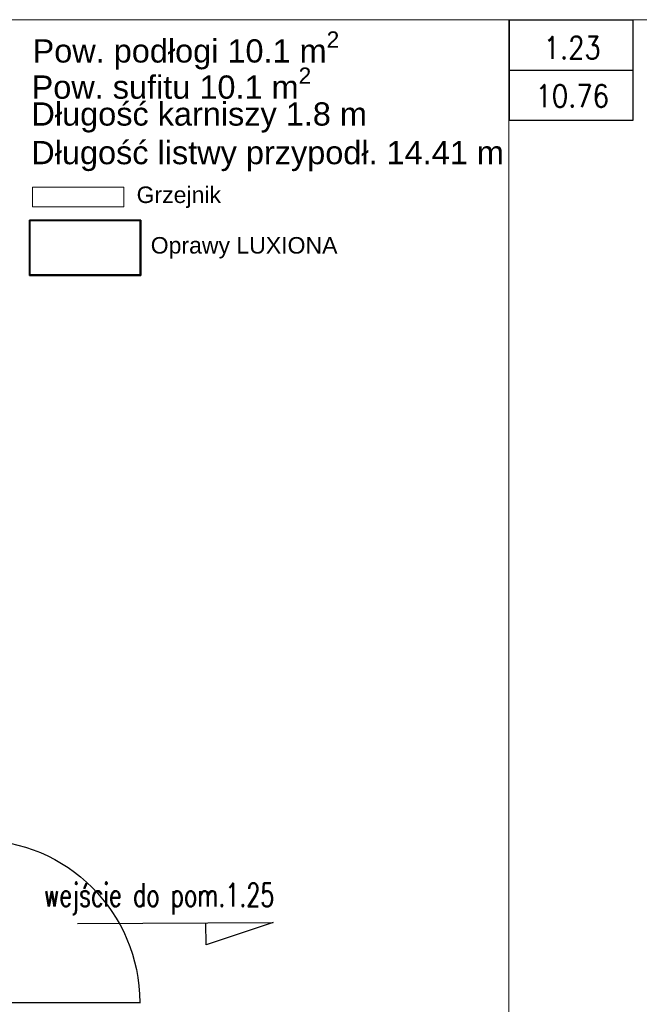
# Model space of a CAD drawing. Header units: millimetres. Extents: x 69081 to 158617, y -37521 to -9534.
# Tile 3 of 256: x 70850 to 71182, y -16052 to -15525. Entities that reach past the tile are written whole.
import ezdxf
from ezdxf.enums import TextEntityAlignment as Align

# ---------------------------------------------------------------- set-up
doc = ezdxf.new("R2010")
doc.units = ezdxf.units.MM
for name, color, linetype in [('0_GRZEJNIK_PR', 210, 'Continuous'), ('ADMINISTRACJA RYSUNKI', 7, 'Continuous'), ('BA_drz', 7, 'Continuous'), ('E_Legenda', 3, 'Continuous'), ('E_OPRAWY_LUXIONA', 3, 'Continuous'), ('F-BIL', 1, 'Continuous'), ('F-BIL-OP', 3, 'Continuous'), ('F-BIL-TA', 1, 'Continuous'), ('R-----OP', 1, 'Continuous')]:
    doc.layers.add(name, color=color, linetype=linetype)
doc.styles.add('ARIAL 1.0', font='arial.ttf')
doc.styles.add('ROMANS', font='romans.shx', dxfattribs={"height": 1})
doc.styles.add('SIMPLEX', font='simplex', dxfattribs={"width": 0.85})
doc.styles.get("Standard").update_dxf_attribs({"font": 'arial.ttf'})

# ---------------------------------------------------------------- blocks, each defined once
blk = doc.blocks.new('dr1h901')
at = {"color": 0}
blk.add_line((-0.5, 0), (-0.5, 1.005), dxfattribs=at)
at = {"color": 1}
blk.add_line((0, 0.1689), (0, -0.2655), dxfattribs=at)
blk.add_arc((-0.5, 0), 1, 0, 90, dxfattribs=at)
blk = doc.blocks.new('DYBY-BL5')
at = {"layer": 'F-BIL-TA', "color": 1}
blk.add_line((0, 45), (110, 45), dxfattribs=at)
blk.add_lwpolyline([(0, 0), (0, 90), (110, 90), (110, 0)], close=True, dxfattribs=at)
at = {"layer": 'F-BIL-OP', "style": 'SIMPLEX', "width": 0.85}
blk.add_attdef('NR', text='', height=20, dxfattribs=at).set_placement((56, 55), align=Align.CENTER)
at = {"layer": 'F-BIL-OP', "color": 2, "style": 'SIMPLEX', "width": 0.85, "flags": 1}
for tag, p in [('NAZWA', (119, 55)), ('POSADZKA', (119, 12)), ('GRUPA', (119, -27)), ('RODZAJ', (119, -72))]:
    blk.add_attdef(tag, p, '', height=19, dxfattribs=at)
at = {"layer": 'F-BIL-OP', "color": 2, "style": 'SIMPLEX', "width": 0.85}
blk.add_attdef('POW.', text='', height=20, dxfattribs=at).set_placement((56, 12), align=Align.CENTER)
at = {"layer": 'F-BIL-OP', "color": 2, "style": 'SIMPLEX', "width": 0.85, "flags": 1}
blk.add_attdef('POWH.', text='', height=20, dxfattribs=at).set_placement((56, -27), align=Align.CENTER)

msp = doc.modelspace()

# ---------------------------------------------------------------- linework, layer by layer
at = {"layer": '0_GRZEJNIK_PR', "lineweight": 5, "elevation": -76.9476}
msp.add_lwpolyline([(70856.6037, -15614.2779), (70856.6037, -15624.7779), (70905.5115, -15624.7779), (70905.5115, -15614.2779)], close=True, dxfattribs=at)
at = {"layer": 'ADMINISTRACJA RYSUNKI', "color": 7, "lineweight": 5}
msp.add_lwpolyline([(70412.395, -15524.5385), (71111.6731, -15524.5385), (71111.6731, -16424.1134), (70412.395, -16424.1134)], close=True, dxfattribs=at)
msp.add_lwpolyline([(71111.6731, -16337.5443), (71111.6731, -16424.1134), (72378.3353, -16424.1134), (72378.3353, -15524.5385), (71111.6731, -15524.5385)], dxfattribs=at)
at = {"layer": 'ADMINISTRACJA RYSUNKI', "color": 1, "lineweight": 5}
msp.add_lwpolyline([(72378.3353, -15524.5385), (71111.6731, -15524.5385), (71111.6731, -16424.1134), (72378.3353, -16424.1134)], close=True, dxfattribs=at)
at = {"layer": 'E_OPRAWY_LUXIONA'}
for points in [[(70854.9789, -15661.4416, -1), (70854.9789, -15631.8401, -1)], [(70854.9789, -15631.8401, -1), (70854.9789, -15661.4416, -1)], [(70854.9789, -15631.8401, -1), (70914.5785, -15631.8401, -1)], [(70914.5785, -15631.8401, -1), (70854.9789, -15631.8401, -1)], [(70914.5785, -15631.8401, -1), (70854.9789, -15631.8401, -1)], [(70854.9789, -15631.8401, -1), (70854.9789, -15661.4416, -1)], [(70854.9789, -15661.4416, -1), (70854.9789, -15631.8401, -1)], [(70854.9789, -15631.8401, -1), (70914.5785, -15631.8401, -1)], [(70914.3285, -15632.0901, -1), (70855.2289, -15632.0901, -1)], [(70855.2289, -15632.0901, -1), (70855.2289, -15661.1916, -1)], [(70855.2289, -15632.0901, -1), (70914.3285, -15632.0901, -1)], [(70855.2289, -15661.1916, -1), (70855.2289, -15632.0901, -1)], [(70914.3285, -15661.1916, -1), (70914.3285, -15632.0901, -1)], [(70914.3285, -15632.0901, -1), (70914.3285, -15661.1916, -1)], [(70914.5785, -15631.8401, -1), (70914.5785, -15661.4416, -1)], [(70914.5785, -15661.4416, -1), (70914.5785, -15631.8401, -1)], [(70914.5785, -15661.4416, -1), (70914.5785, -15631.8401, -1)], [(70914.5785, -15631.8401, -1), (70914.5785, -15661.4416, -1)], [(70914.5785, -15661.4416, -1), (70854.9789, -15661.4416, -1)], [(70854.9789, -15661.4416, -1), (70914.5785, -15661.4416, -1)], [(70854.9789, -15661.4416, -1), (70914.5785, -15661.4416, -1)], [(70914.5785, -15661.4416, -1), (70854.9789, -15661.4416, -1)], [(70855.2289, -15661.1916, -1), (70914.3285, -15661.1916, -1)], [(70914.3285, -15661.1916, -1), (70855.2289, -15661.1916, -1)]]:
    msp.add_polyline3d(points, dxfattribs=at)
at = {"layer": 'R-----OP'}
for p, q in [((70880.8046, -16008.4466), (70985.4223, -16007.8132)), ((70949.5822, -16019.8205), (70949.5108, -16008.0306)), ((70985.4223, -16007.8132), (70949.5822, -16019.8205))]:
    msp.add_line(p, q, dxfattribs=at)

# ---------------------------------------------------------------- block references
at = {"layer": 'BA_drz', "xscale": 87, "yscale": -87, "zscale": -87, "rotation": 90.00000000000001}
msp.add_blockref('dr1h901', (70827.0576, -16007.1391), dxfattribs=at)
at = {"layer": 'F-BIL', "xscale": 0.6, "yscale": 0.6, "zscale": 0.6}
msp.add_blockref('DYBY-BL5', (71112.0103, -15578.5385), dxfattribs=at).add_auto_attribs({'NR': '1.23', 'POW.': '10.76'})

# ---------------------------------------------------------------- texts
at = {"layer": 'ADMINISTRACJA RYSUNKI', "color": 7, "lineweight": 5, "char_height": 12.44129, "attachment_point": 1}
for s, width, insert in [('\\A1;Pow. podłogi 10.1 m{\\H0.7x;\\S2^ ;}', 358.759768, (70856.6682, -15530.8051)), ('\\A1;Pow. sufitu 10.1 m{\\H0.7x;\\S2^ ;}', 358.759768, (70856.1677, -15550.1654)), ('\\A1;Długość karniszy 1.8 m', 358.759768, (70856.066, -15568.7944)), ('\\A1;Długość listwy przypodł. 14.41 m', 440.953085, (70855.9812, -15589.4674))]:
    msp.add_mtext_dynamic_manual_height_columns(s, width=width, gutter_width=8.4365, heights=[0], dxfattribs=dict(at, insert=insert))
at = {"layer": 'E_Legenda', "style": 'ARIAL 1.0'}
for s, height, p in [('Grzejnik', 8.8232, (70912.3754, -15622.6784)), ('Oprawy LUXIONA', 8.823195, (70919.9353, -15649.7375))]:
    msp.add_text(s, height=height, dxfattribs=at).set_placement(p)
at = {"layer": 'R-----OP', "insert": (71205.6133, -15986.8389), "char_height": 12.5, "width": 342.829506, "attachment_point": 3, "style": 'ROMANS'}
msp.add_mtext('\\pxql;{\\W0.7;wejście do pom.1.25}', dxfattribs=at)

doc.saveas('drawing.dxf')
